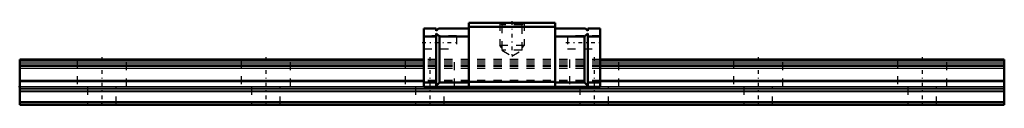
# Model space of a CAD drawing. Header units: millimetres. Extents: x -10 to 110, y 0 to 10.
import ezdxf

# ---------------------------------------------------------------- set-up
doc = ezdxf.new("R2010")
doc.units = ezdxf.units.MM
doc.linetypes.add('Center', pattern=[1.5, 0.45, -0.5, 0.05, -0.5])
doc.linetypes.add('Dashed', pattern=[2, 1, -1])
for name, color, linetype, lineweight in [('2d ConnectionPoints', 7, 'Continuous', 50), ('AM_0', 7, 'Continuous', 50), ('AM_4', 3, 'Continuous', 25), ('AM_5', 3, 'Continuous', 25), ('AM_7', 7, 'Center', 25), ('AM_9', 6, 'Dashed', 25)]:
    doc.layers.add(name, color=color, linetype=linetype, lineweight=lineweight)

# ---------------------------------------------------------------- blocks, each defined once
blk = doc.blocks.new('1_RSX9SMUU1_Slider_0_in_RSX9SMUU120LMG100W49250001_0')
at = {"layer": 'AM_0'}
for p, q in [((44.75, 10), (44.75, 2.2)), ((55.25, 10), (44.75, 10)), ((55.25, 10), (55.25, 2.2)), ((39.25, 9.3), (40.75, 9.3)), ((39.25, 9.3), (39.25, 2.2)), ((41.05, 9.3), (40.75, 9)), ((40.75, 9), (40.75, 9.3)), ((40.75, 2.3), (40.75, 8.7)), ((40.75, 8.7), (41.15, 8.3)), ((41.05, 9.3), (44.75, 9.3)), ((55.25, 9.5), (44.75, 9.5)), ((58.95, 9.3), (55.25, 9.3)), ((59.25, 8.7), (58.85, 8.3)), ((58.95, 9.3), (59.25, 9)), ((60.75, 9.3), (59.25, 9.3)), ((59.25, 9), (59.25, 9.3)), ((59.25, 2.3), (59.25, 8.7)), ((60.75, 9.3), (60.75, 2.2)), ((39.25, 8.3), (40.75, 8.3)), ((41.15, 8.3), (41.15, 2.7)), ((41.15, 8.3), (44.75, 8.3)), ((58.85, 8.3), (55.25, 8.3)), ((58.85, 8.3), (58.85, 2.7)), ((60.75, 8.3), (59.25, 8.3)), ((39.25, 2.7), (40.75, 2.7)), ((41.15, 2.7), (40.75, 2.3)), ((41.15, 2.7), (44.75, 2.7)), ((55.25, 2.8), (44.75, 2.8)), ((58.85, 2.7), (55.25, 2.7)), ((58.85, 2.7), (59.25, 2.3)), ((60.75, 2.7), (59.25, 2.7)), ((60.75, 2.2), (39.25, 2.2))]:
    blk.add_line(p, q, dxfattribs=at)
at = {"layer": 'AM_5', "linetype": 'Dashed'}
for p, q in [((48.5, 10), (48.5, 7.2)), ((51.5, 10), (51.5, 7.2)), ((51.5, 7.2), (48.5, 7.2)), ((48.77, 6.92), (48.5, 7.2)), ((51.23, 6.92), (51.5, 7.2))]:
    blk.add_line(p, q, dxfattribs=at)
at = {"layer": 'AM_7'}
for p, q in [((50, 10.2), (50, 5.73)), ((39.05, 7.6), (43.45, 7.6)), ((56.55, 7.6), (60.95, 7.6))]:
    blk.add_line(p, q, dxfattribs=at)
at = {"layer": 'AM_9'}
for p, q in [((48.5, 10), (48.77, 9.73)), ((48.77, 9.73), (48.77, 6.64)), ((51.23, 9.73), (48.77, 9.73)), ((51.23, 9.73), (51.5, 10)), ((51.23, 6.64), (51.23, 9.73)), ((43.25, 8.4), (39.25, 8.4)), ((43.25, 8.4), (43.25, 6.8)), ((60.75, 8.4), (56.75, 8.4)), ((56.75, 8.4), (56.75, 6.8)), ((39.25, 6.8), (43.25, 6.8)), ((48.77, 6.64), (50, 5.93)), ((51.23, 6.64), (48.77, 6.64)), ((50, 5.93), (51.23, 6.64)), ((56.75, 6.8), (60.75, 6.8)), ((60.75, 5.5), (39.25, 5.5)), ((60.75, 5.29), (39.25, 5.29)), ((60.75, 5.08), (39.25, 5.08)), ((60.75, 4.82), (39.25, 4.82)), ((60.75, 4.65), (39.25, 4.65)), ((60.75, 4.4), (39.25, 4.4)), ((60.75, 2.96), (39.25, 2.96)), ((60.75, 2.79), (39.25, 2.79))]:
    blk.add_line(p, q, dxfattribs=at)
blk = doc.blocks.new('2_RSX9M12010_Track_0_in_RSX9SMUU120LMG100W49250001_0')
at = {"layer": 'AM_0'}
for p, q in [((39.25, 5.5), (-10, 5.5)), ((-10, 5.5), (-10, 0)), ((110, 5.5), (60.75, 5.5)), ((110, 5.5), (110, 0)), ((110, 0.3), (-10, 0.3)), ((110, 0), (-10, 0))]:
    blk.add_line(p, q, dxfattribs=at)
at = {"layer": 'AM_4'}
for p, q in [((39.25, 5.29), (-10, 5.29)), ((39.25, 5.08), (-10, 5.08)), ((39.25, 4.82), (-10, 4.82)), ((110, 5.29), (60.75, 5.29)), ((110, 5.08), (60.75, 5.08)), ((110, 4.82), (60.75, 4.82)), ((39.25, 4.65), (-10, 4.65)), ((39.25, 4.4), (-10, 4.4)), ((110, 4.65), (60.75, 4.65)), ((110, 4.4), (60.75, 4.4)), ((39.25, 2.96), (-10, 2.96)), ((39.25, 2.79), (-10, 2.79)), ((110, 2.96), (60.75, 2.96)), ((110, 2.79), (60.75, 2.79)), ((110, 2.17), (-10, 2.17)), ((110, 1.96), (-10, 1.96)), ((110, 1.79), (-10, 1.79)), ((110, 1.58), (-10, 1.58))]:
    blk.add_line(p, q, dxfattribs=at)
at = {"layer": 'AM_7'}
for p, q in [((0, 5.78), (0, -0.28)), ((20, 5.78), (20, -0.28)), ((40, 5.78), (40, -0.28)), ((60, 5.78), (60, -0.28)), ((80, 5.78), (80, -0.28)), ((100, 5.78), (100, -0.28))]:
    blk.add_line(p, q, dxfattribs=at)
at = {"layer": 'AM_9'}
for p, q in [((-3, 5.5), (-3, 2.2)), ((3, 2.2), (3, 5.5)), ((17, 5.5), (17, 2.2)), ((23, 2.2), (23, 5.5)), ((37, 5.5), (37, 2.2)), ((60.75, 5.5), (39.25, 5.5)), ((60.75, 5.29), (39.25, 5.29)), ((60.75, 5.08), (39.25, 5.08)), ((60.75, 4.82), (39.25, 4.82)), ((43, 2.2), (43, 5.5)), ((57, 5.5), (57, 2.2)), ((63, 2.2), (63, 5.5)), ((77, 5.5), (77, 2.2)), ((83, 2.2), (83, 5.5)), ((97, 5.5), (97, 2.2)), ((103, 2.2), (103, 5.5)), ((60.75, 4.65), (39.25, 4.65)), ((60.75, 4.4), (39.25, 4.4)), ((60.75, 2.96), (39.25, 2.96)), ((60.75, 2.79), (39.25, 2.79)), ((3, 2.2), (-3, 2.2)), ((-1.75, 2.2), (-1.75, 0)), ((1.75, 0), (1.75, 2.2)), ((23, 2.2), (17, 2.2)), ((18.25, 2.2), (18.25, 0)), ((21.75, 0), (21.75, 2.2)), ((39.25, 2.2), (37, 2.2)), ((38.25, 2.2), (38.25, 0)), ((41.75, 0), (41.75, 2.2)), ((58.25, 2.2), (58.25, 0)), ((63, 2.2), (60.75, 2.2)), ((61.75, 0), (61.75, 2.2)), ((83, 2.2), (77, 2.2)), ((78.25, 2.2), (78.25, 0)), ((81.75, 0), (81.75, 2.2)), ((103, 2.2), (97, 2.2)), ((98.25, 2.2), (98.25, 0)), ((101.75, 0), (101.75, 2.2))]:
    blk.add_line(p, q, dxfattribs=at)

msp = doc.modelspace()

# ---------------------------------------------------------------- linework, layer by layer
at = {"layer": '2d ConnectionPoints'}
for p in [(-10, 2.2), (0, 0), (0, 0)]:
    msp.add_point(p, dxfattribs=at)

# ---------------------------------------------------------------- block references
for name in ['1_RSX9SMUU1_Slider_0_in_RSX9SMUU120LMG100W49250001_0', '2_RSX9M12010_Track_0_in_RSX9SMUU120LMG100W49250001_0']:
    msp.add_blockref(name, (0, 0))

doc.saveas('drawing.dxf')
